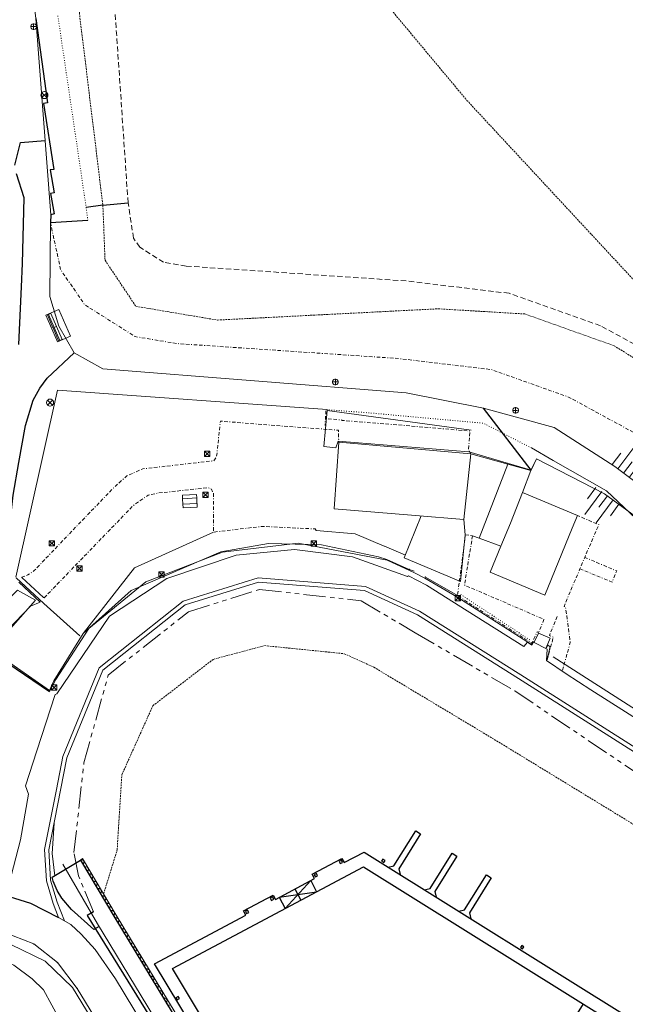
# Model space of a CAD drawing. Header units: metres. Extents: x 63969 to 66809, y 402115 to 403661.
# Tile 19 of 26: x 66128 to 66214, y 402662 to 402801. Entities that reach past the tile are written whole.
import ezdxf

# ---------------------------------------------------------------- set-up
doc = ezdxf.new("R2010")
doc.units = ezdxf.units.M
for name, pattern in [('BORDER', [1.75, 0.5, -0.25, 0.5, -0.25, 0, -0.25]), ('DOT', [0.25, 0, -0.25]), ('HIDDEN', [0.375, 0.25, -0.125]), ('PHANTOM2', [1.25, 0.625, -0.125, 0.125, -0.125, 0.125, -0.125])]:
    doc.linetypes.add(name, pattern=pattern)
doc.layers.get('0').update_dxf_attribs({"linetype": 'CONTINUOUS'})
for name, color, linetype, lineweight in [('BS-AFVALBAK', 253, 'CONTINUOUS', 0), ('BS-BEBOUWING', 253, 'CONTINUOUS', 0), ('BS-BETONBAND', 253, 'BORDER', 0), ('BS-DAMWAND', 253, 'CONTINUOUS', 0), ('BS-FUNDATIE', 253, 'CONTINUOUS', 0), ('BS-HEK', 253, 'RASTER', 0), ('BS-KANT-KREUKELBERM', 35, 'PHANTOM2', 0), ('BS-KANT-VERHARDING', 253, 'CONTINUOUS', 0), ('BS-KRUINLIJN', 253, 'CONTINUOUS', 0), ('BS-LANTAARNPAAL-LICHTMAST', 253, 'CONTINUOUS', 0), ('BS-LANTAARNPAAL-WK', 253, 'CONTINUOUS', 0), ('BS-OVERIGE-LIJNEN', 253, 'CONTINUOUS', 0), ('BS-PERKOENRIJ', 203, 'DOT', 5), ('BS-RASTER', 253, 'RASTER', 0), ('BS-SYMBOOL-TALUD', 253, 'CONTINUOUS', 0), ('BS-TEENLIJN', 253, 'CONTINUOUS', 0), ('BS-TEENSCHOT-GECONSTRUEERD', 11, 'HIDDEN', 13), ('BS-TEENSCHOT-INGEMETEN', 11, 'HIDDEN', 13), ('BS-TRAP-CONTOUR', 253, 'CONTINUOUS', 0), ('BS-TUSSENBERM', 253, 'CONTINUOUS', 0), ('BS-VERKEERSBORD', 253, 'CONTINUOUS', 0), ('BS-ZANDLIJN', 2, 'HIDDEN', 20), ('BS-ZITBANK', 253, 'CONTINUOUS', 0)]:
    doc.layers.add(name, color=color, linetype=linetype, lineweight=lineweight)
for name, color, linetype in [('BS-KANT-HALF-VERHARD', 253, 'CONTINUOUS'), ('BS-MEERPAAL', 253, 'CONTINUOUS'), ('BS-OVERIG-KPN', 253, 'CONTINUOUS'), ('BS-SCHEIDINGSL-TALUDBEKL-NTZ', 253, 'CONTINUOUS'), ('BS-SCHEIDINGSLIJN-TALUDBEKLEDING', 253, 'CONTINUOUS'), ('BS-STEIGER (CONTOUR)', 253, 'CONTINUOUS'), ('BS-VLAKAFSLUITING', 253, 'CONTINUOUS')]:
    doc.layers.add(name, color=color, linetype=linetype)
doc.linetypes.add('RASTER', pattern='A,3,-2,[200,RASTER,S=0.75,R=0,X=0,Y=0],-2,3', length=10)

# ---------------------------------------------------------------- blocks, each defined once
blk = doc.blocks.new('S04')
at = {"color": 0}
for p, q in [((-1, 0), (-1, 4.01)), ((1, 0), (1, 4.01)), ((-2.01, 0), (-2.01, 2.01)), ((0, 0), (0, 2.01)), ((2.01, 0), (2.01, 2.01))]:
    blk.add_line(p, q, dxfattribs=at)
blk = doc.blocks.new('116', base_point=(63367.988281, 393509.3125))
at = {"layer": 'BS-AFVALBAK'}
blk.add_lwpolyline([(63368.308281, 393509.2725), (63368.308281, 393509.3525), (63368.268281, 393509.4725), (63368.148281, 393509.5925), (63368.028281, 393509.6325), (63367.948281, 393509.6325), (63367.828281, 393509.5925), (63367.708281, 393509.4725), (63367.668281, 393509.3525), (63367.668281, 393509.2725), (63367.708281, 393509.1525), (63367.828281, 393509.0325), (63367.948281, 393508.9925), (63368.028281, 393508.9925), (63368.148281, 393509.0325), (63368.268281, 393509.1525)], close=True, dxfattribs=at)
for points in [[(63367.748281, 393509.3125), (63368.228281, 393509.3125)], [(63367.988281, 393509.5525), (63367.988281, 393509.0725)]]:
    blk.add_lwpolyline(points, dxfattribs=at)
blk = doc.blocks.new('17', base_point=(19504, 379108.256))
at = {"layer": 'BS-VERKEERSBORD'}
blk.add_polyline3d([(19503.84375, 379107.78725, 0), (19503.71875, 379107.84975, 0), (19503.59375, 379107.97475, 0), (19503.53125, 379108.09975, 0), (19503.5, 379108.22475, 0), (19503.5, 379108.28725, 0), (19503.53125, 379108.41225, 0), (19503.59375, 379108.53725, 0), (19503.71875, 379108.66225, 0), (19503.84375, 379108.72475, 0), (19503.96875, 379108.756, 0), (19504.03125, 379108.756, 0), (19504.15625, 379108.72475, 0), (19504.28125, 379108.66225, 0), (19504.40625, 379108.53725, 0), (19504.46875, 379108.41225, 0), (19504.5, 379108.28725, 0), (19504.5, 379108.22475, 0), (19504.46875, 379108.09975, 0), (19504.40625, 379107.97475, 0), (19504.28125, 379107.84975, 0), (19504.15625, 379107.78725, 0), (19504.03125, 379107.756, 0), (19503.96875, 379107.756, 0)], close=True, dxfattribs=at)
for points in [[(19504.34375, 379108.59975, 0), (19503.65625, 379107.91225, 0)], [(19503.65625, 379108.59975, 0), (19504.34375, 379107.91225, 0)]]:
    blk.add_polyline3d(points, dxfattribs=at)
blk = doc.blocks.new('9', base_point=(65176.576, 407433.069637))
at = {"layer": 'BS-LANTAARNPAAL-WK'}
blk.add_lwpolyline([(65176.326, 407432.819637), (65176.826, 407432.819637), (65176.826, 407433.319637), (65176.326, 407433.319637)], close=True, dxfattribs=at)
for points in [[(65176.326, 407432.819637), (65176.826, 407433.319637)], [(65176.826, 407432.819637), (65176.326, 407433.319637)]]:
    blk.add_lwpolyline(points, dxfattribs=at)
blk = doc.blocks.new('Bankje')
at = {"layer": 'BS-ZITBANK'}
blk.add_line((-0.88, 0.87), (1, 0.19), dxfattribs=at)
blk.add_lwpolyline([(-1.02, 0.5), (-0.82, 1.02), (1.05, 0.33), (0.86, -0.19)], close=True, dxfattribs=at)
blk = doc.blocks.new('Meerpaal')
at = {"layer": 'BS-MEERPAAL'}
blk.add_lwpolyline([(0, 0), (0.35, 0), (0.35, 0.35), (0, 0.35)], close=True, dxfattribs=at)
blk = doc.blocks.new('Gebouwen')
at = {"layer": 'BS-BEBOUWING', "flags": 128}
for points in [[(66196.95, 402737.81), (66192.91, 402727.36), (66196, 402726.21), (66197.36, 402729.46), (66199.04, 402733.81), (66200.24, 402736.89), (66196.95, 402737.81), (66191.74, 402739.25), (66173.1, 402740.93), (66172.44, 402731.5), (66183.96, 402730.56), (66190.78, 402730)], [(66190.97, 402727.84), (66190.78, 402730), (66191.74, 402739.25)], [(66196, 402726.21), (66194.47, 402722.57), (66202.21, 402719.32), (66206.07, 402728.75), (66206.8, 402730.54), (66199.04, 402733.81)], [(66190.97, 402727.84), (66190.29, 402721.25), (66182.35, 402724.57), (66184.74, 402730.49)]]:
    blk.add_lwpolyline(points, dxfattribs=at)
blk = doc.blocks.new('Larssengesp')
at = {"layer": 'BS-DAMWAND'}
for p, q in [((-0.6, 0.01), (-0.61, 0.01)), ((-0.61, -0.01), (-0.6, 0)), ((-0.58, 0.02), (-0.58, 0)), ((-0.58, -0.01), (-0.57, 0.02)), ((-0.45, 0.15), (-0.57, 0.03)), ((-0.57, 0.03), (-0.44, 0.14)), ((-0.18, 0.16), (-0.42, 0.16)), ((-0.42, 0.15), (-0.18, 0.15)), ((-0.16, 0.14), (-0.03, 0.03)), ((-0.03, 0.03), (-0.15, 0.15)), ((-0.03, 0.02), (-0.02, -0.01)), ((-0.02, 0), (-0.02, 0.02)), ((0.01, 0.01), (0, 0.01)), ((0, 0), (0.01, -0.01)), ((-0.62, 0), (-0.62, -0.01)), ((-0.59, -0.01), (-0.61, -0.01)), ((-0.61, -0.02), (-0.59, -0.02)), ((0.01, -0.01), (-0.01, -0.01)), ((-0.01, -0.02), (0.01, -0.02)), ((0.02, -0.01), (0.02, 0))]:
    blk.add_line(p, q, dxfattribs=at)
for points in [[(-1.24, 0), (-1.16, 0)], [(-1.2, 0.04), (-1.2, -0.04)], [(-0.56, 0), (-0.64, 0)], [(-0.64, 0), (-0.56, 0)], [(-0.6, 0.04), (-0.6, -0.04)], [(-0.6, -0.04), (-0.6, 0.04)], [(0.04, 0), (-0.04, 0)], [(0, -0.04), (0, 0.04)]]:
    blk.add_lwpolyline(points, dxfattribs=at)
blk.add_lwpolyline([(-0.59, -0.01), (-0.6, -0.01, -0.685109), (-0.6, 0), (-0.59, 0.01, 0.67911), (-0.59, 0.01), (-0.61, 0.01, 0.384342), (-0.62, 0), (-0.62, -0.02, -0.179283), (-0.63, -0.03), (-0.75, -0.15, -0.187597), (-0.78, -0.15), (-1.02, -0.15, -0.187597), (-1.05, -0.15), (-1.17, -0.03, -0.179283), (-1.18, -0.02), (-1.18, 0, 0.384342), (-1.19, 0.01), (-1.21, 0.01, 0.67911), (-1.21, 0.01), (-1.2, 0, -0.685109), (-1.2, -0.01), (-1.21, -0.01, -0.414219), (-1.22, 0), (-1.22, 0.01, -0.400407), (-1.21, 0.02), (-1.19, 0.02, -0.393259), (-1.18, 0.01), (-1.17, -0.02, 0.179283), (-1.17, -0.03), (-1.04, -0.14, 0.187597), (-1.02, -0.15), (-0.78, -0.15, 0.187597), (-0.76, -0.14), (-0.63, -0.03, 0.179283), (-0.63, -0.02), (-0.62, 0.01, -0.393259), (-0.61, 0.02), (-0.59, 0.02, -0.400407), (-0.58, 0.01), (-0.58, 0, -0.414219)], format="xyb", close=True, dxfattribs=at)
for centre, radius, start, end in [((-0.61, 0), 0.01, 89.9989, 180), ((-0.6, 0.01), 0.0025, 312.3386, 90.0002), ((-0.56, 0.01), 0.025, 132.5, 173.1567), ((-0.56, 0.01), 0.015, 132.5, 173.1567), ((-0.42, 0.12), 0.036, 90, 132.5), ((-0.42, 0.12), 0.03, 90, 132.5), ((-0.18, 0.12), 0.036, 47.5, 90), ((-0.18, 0.12), 0.03, 47.5, 90), ((-0.04, 0.01), 0.025, 6.8433, 47.5), ((-0.04, 0.01), 0.015, 6.8433, 47.5), ((0, 0.01), 0.0025, 89.9998, 227.6614), ((0.01, 0), 0.01, 0, 90.0011), ((-0.61, -0.01), 0.01, 180, 267.286), ((-0.61, -0.01), 0.0025, 132.3379, 269.0612), ((-0.59, 0), 0.008, 269.0612, 353.1567), ((-0.59, -0.01), 0.01, 267.286, 353.1567), ((-0.01, 0), 0.008, 186.8433, 270.9388), ((-0.01, -0.01), 0.01, 186.8433, 272.714), ((0.01, -0.01), 0.0025, 270.9388, 47.6621), ((0.01, -0.01), 0.01, 272.714, 0)]:
    blk.add_arc(centre, radius, start, end, dxfattribs=at)
blk = doc.blocks.new('DW')
at = {"layer": 'BS-DAMWAND', "xscale": -1, "rotation": 180}
for p in [(1.2, 0), (2.4, 0), (3.6, 0), (4.8, 0), (6, 0), (7.2, 0), (8.4, 0), (9.6, 0), (10.8, 0), (12, 0), (13.2, 0), (14.4, 0), (15.6, 0), (16.8, 0), (18, 0), (19.2, 0), (20.4, 0), (21.6, 0), (22.8, 0), (24, 0)]:
    blk.add_blockref('Larssengesp', p, dxfattribs=at)

msp = doc.modelspace()

# ---------------------------------------------------------------- linework, layer by layer
at = {"layer": 'BS-BEBOUWING', "flags": 128}
for points in [[(66196.95, 402737.81), (66192.91, 402727.36), (66196, 402726.21), (66197.36, 402729.46), (66199.04, 402733.81), (66200.24, 402736.89), (66196.95, 402737.81), (66191.74, 402739.25), (66173.1, 402740.93), (66172.44, 402731.5), (66183.96, 402730.56), (66190.78, 402730)], [(66190.97, 402727.84), (66190.78, 402730), (66191.74, 402739.25)], [(66196, 402726.21), (66194.47, 402722.57), (66202.21, 402719.32), (66206.07, 402728.75), (66206.8, 402730.54), (66199.04, 402733.81)], [(66169.78, 402728.66), (66169.91, 402728.44), (66175.4, 402727.95), (66179.51, 402726.24), (66179.54, 402726.22), (66182.51, 402724.98)], [(66191.99, 402727.71), (66192.91, 402727.36)], [(66125.16, 402710.72), (66125.21, 402710.74), (66132.27, 402705.84), (66132.9, 402707.23), (66137.01, 402713.89), (66143.8, 402719.95), (66156.44, 402725.44), (66163.2, 402726.61), (66170.66, 402726.41), (66178.7, 402724.73), (66179.88, 402724.37), (66179.91, 402724.36), (66183.05, 402722.95), (66183.74, 402722.68)], [(66189.86, 402719.28), (66185.36, 402721.86)]]:
    msp.add_lwpolyline(points, dxfattribs=at)
at = {"layer": 'BS-BEBOUWING'}
for p in [(66183.05, 402722.95), (66185.33, 402721.86)]:
    msp.add_point(p, dxfattribs=at)
at = {"layer": 'BS-BETONBAND', "flags": 128}
for points in [[(66132.39, 402771.92), (66133.84, 402765.26), (66137.22, 402760.32), (66144.38, 402755.8), (66150.3, 402754.82), (66181.58, 402752.71), (66194.64, 402751.15), (66205.56, 402747.27), (66215.55, 402741.84), (66219.85, 402738.2), (66259.92, 402700.41), (66290.17, 402671.94), (66308.98, 402654.18), (66314.75, 402648.89), (66351.68, 402613.86), (66387.7, 402579.52), (66412.21, 402556.35), (66450.18, 402520.3)], [(66171.29, 402745.34), (66171.17, 402743.27)], [(66128.37, 402721.81), (66128.36, 402721.86), (66129.23, 402722.16), (66130.12, 402722.8), (66134.42, 402727.3), (66141.2, 402734.35), (66143.19, 402736.15), (66145.42, 402737.14), (66155.48, 402738.29), (66155.86, 402738.89), (66156.39, 402743.88), (66165.1, 402743.18), (66173.05, 402742.6), (66173.1, 402740.93)], [(66191.74, 402739.25), (66191.42, 402739.94), (66191.64, 402742.48), (66182.6, 402743.25), (66173.57, 402743.97), (66173.53, 402744.03), (66171.22, 402744.23)], [(66131.52, 402718.94), (66137.04, 402724.67), (66144.08, 402731.95), (66146.18, 402733.41), (66147.66, 402733.73), (66154.61, 402734.48), (66155.14, 402734.27), (66155.4, 402733.68), (66155.43, 402728.21), (66162.27, 402729.02), (66169.78, 402728.66)], [(66204.69, 402708.72), (66205.78, 402712.64), (66205.5, 402714.75), (66205.12, 402717.65), (66204.91, 402717.73), (66205.07, 402718.12), (66207.14, 402723.02), (66207.82, 402724.64), (66209.48, 402728.47), (66209.82, 402729.27), (66206.8, 402730.54)], [(66207.14, 402723.02), (66211.68, 402721.16), (66212.35, 402722.74), (66207.82, 402724.64)], [(66202.52, 402710.19), (66203.4, 402713.39), (66202.85, 402713.63), (66203.99, 402716.37)]]:
    msp.add_lwpolyline(points, dxfattribs=at)
msp.add_lwpolyline([(66191.99, 402727.71), (66190.85, 402720.74), (66202.07, 402715.9), (66201.3, 402714.04), (66201.09, 402714.13), (66200.45, 402712.71), (66200.36, 402712.53), (66189.89, 402719.22), (66189.86, 402719.28), (66189.94, 402719.88), (66190.69, 402725.45), (66190.97, 402727.84)], close=True, dxfattribs=at)
at = {"layer": 'BS-DAMWAND', "flags": 128}
for points in [[(66136.64, 402681.92), (66136.93, 402682.14), (66141.7, 402674.17), (66150.94, 402658.86), (66160.29, 402643.26), (66169.55, 402627.86), (66178.84, 402612.45), (66188.03, 402597.09), (66186.36, 402595.86)], [(66136.64, 402681.92), (66136.93, 402682.14), (66141.7, 402674.17), (66150.94, 402658.86), (66160.29, 402643.26), (66169.55, 402627.86), (66178.84, 402612.45), (66188.03, 402597.09), (66185.05, 402594.9), (66191.12, 402584.85), (66200.37, 402569.7), (66211.13, 402552.02), (66220.39, 402536.85), (66227.76, 402524.75), (66235.94, 402511.34), (66241.29, 402502.64), (66244.13, 402497.92), (66249.85, 402488.53), (66264.29, 402464.88)]]:
    msp.add_lwpolyline(points, dxfattribs=at)
at = {"layer": 'BS-HEK', "flags": 128}
for points in [[(66127.54, 402721.76), (66131.46, 402718.14)], [(66183.91, 402598.17), (66171.56, 402618.83), (66157.76, 402641.81), (66147.9, 402658.33), (66139.03, 402672.91), (66134.15, 402681.35)], [(66183.91, 402598.17), (66171.56, 402618.83), (66157.76, 402641.81), (66147.9, 402658.33), (66139.03, 402672.91), (66134.15, 402681.35)]]:
    msp.add_lwpolyline(points, dxfattribs=at)
at = {"layer": 'BS-KANT-HALF-VERHARD', "flags": 128}
msp.add_lwpolyline([(66111.82, 402682.34), (66111.81, 402682.73), (66113.76, 402686.59), (66115.63, 402690.72), (66118.39, 402695.49), (66119.26, 402697.58), (66121.12, 402700.96), (66122.51, 402704.53), (66123.54, 402708.2), (66124.52, 402709.97), (66125.18, 402710.52), (66132.25, 402705.71)], dxfattribs=at)
at = {"layer": 'BS-KANT-KREUKELBERM', "ltscale": 5}
msp.add_lwpolyline([(66138.46, 402674.64), (66136.38, 402679.72), (66135.72, 402682.99), (66137.12, 402695.66), (66140.56, 402708.04), (66151.88, 402716.97), (66161.93, 402720.11), (66176.25, 402718.52), (66183.89, 402714.01), (66197.94, 402705.79), (66246.23, 402673.37), (66251.99, 402670.95), (66254.68, 402666.5), (66257.74, 402664.59), (66270.93, 402655.68), (66273.75, 402655.66), (66277.53, 402655.62), (66283.1, 402644.14), (66317.14, 402613.18)], dxfattribs=at)
at = {"layer": 'BS-KANT-VERHARDING'}
for p, q in [((66151.12, 402718.49), (66161.71, 402721.77)), ((66161.71, 402721.77), (66176.88, 402720.54)), ((66176.88, 402720.54), (66184.52, 402717.07)), ((66139.28, 402709.08), (66151.12, 402718.49)), ((66184.52, 402717.07), (66198.81, 402708.07)), ((66134.13, 402696.53), (66139.28, 402709.08)), ((66198.81, 402708.07), (66254.67, 402672.57)), ((66133.24, 402691.9), (66134.13, 402696.53)), ((66131.58, 402683.4), (66133.24, 402691.9)), ((66131.84, 402678.98), (66131.58, 402683.4)), ((66132.79, 402675.8), (66131.84, 402678.98)), ((66124.43, 402677.43), (66129.58, 402675.82)), ((66129.58, 402675.82), (66133.55, 402673.83)), ((66133.55, 402673.83), (66132.79, 402675.8))]:
    msp.add_line(p, q, dxfattribs=at)
msp.add_lwpolyline([(66133.38, 402755.08), (66131.76, 402758.83), (66133.59, 402759.62), (66135.22, 402755.87)], close=True, dxfattribs=at)
at = {"layer": 'BS-KANT-VERHARDING', "flags": 128}
for points in [[(66260.23, 402673.25), (66208.69, 402705.94), (66205.23, 402708.19), (66202.44, 402710.08), (66202.54, 402711.71), (66200.59, 402712.67), (66200.34, 402712.28), (66199.77, 402712.66), (66199.23, 402712.07), (66191.21, 402717.1), (66185.47, 402720.73), (66182.93, 402722.03), (66182.79, 402721.95), (66175.03, 402724.71), (66166.84, 402725.77), (66158.62, 402724.97), (66148.83, 402721.66), (66140.76, 402716.33), (66133.29, 402705.41), (66133.08, 402705.28), (66130.47, 402697.36), (66128.86, 402692.41), (66129.3, 402691.25), (66128.17, 402684.78), (66126.85, 402679.68)], [(66126.4, 402714.42), (66129.6, 402717.78), (66130.96, 402718.32), (66127.95, 402721.17)], [(66131.52, 402718.94), (66131.42, 402718.98), (66128.37, 402721.81)], [(66184.37, 402597.33), (66184.87, 402595.18), (66184.28, 402594.83), (66183.84, 402594.9), (66170.34, 402617.38), (66157.85, 402638.06), (66150.77, 402649.95), (66144.19, 402660.9), (66141.58, 402665.16), (66138.73, 402669.3), (66136.76, 402671.46), (66136.74, 402671.46), (66135.28, 402672.81), (66133.55, 402673.83)], [(66152.34, 402637.26), (66136.18, 402663.8), (66133.39, 402667.45), (66130.05, 402670.09), (66125.68, 402671.8), (66121.33, 402672.49), (66117.32, 402672.18), (66116.93, 402672.16), (66115.04, 402671.6), (66111.65, 402669.93), (66109.37, 402668.28), (66106.41, 402665.13), (66102.35, 402657.83)]]:
    msp.add_lwpolyline(points, dxfattribs=at)
at = {"layer": 'BS-KANT-VERHARDING'}
for points in [[(66134.39, 402673.34), (66133.36, 402675.99), (66132.43, 402679.09), (66132.18, 402683.36), (66133.83, 402691.79), (66134.71, 402696.36), (66139.78, 402708.71), (66151.4, 402717.95), (66161.78, 402721.16), (66176.73, 402719.95), (66184.23, 402716.54), (66198.48, 402707.56), (66254.72, 402671.83)], [(66097.81, 402659.63), (66100.52, 402665.01), (66103.04, 402669), (66105.27, 402671.39), (66107.68, 402673.36), (66111.14, 402675.47), (66110.56, 402675.99), (66109.94, 402676.86), (66109.87, 402677.9), (66116.39, 402692.06), (66118.57, 402695.32), (66121.78, 402702.52), (66123.51, 402708.44), (66126.07, 402713.83), (66130.27, 402718.59), (66127.76, 402720.02), (66125.35, 402717.59), (66124.37, 402717.81), (66119.77, 402706.78), (66115.55, 402696.61), (66107.43, 402679.15), (66103.04, 402669)]]:
    msp.add_lwpolyline(points, dxfattribs=at)
for p in [(66130.05, 402670.09), (66133.39, 402667.45), (66136.18, 402663.8)]:
    msp.add_point(p, dxfattribs=at)
at = {"layer": 'BS-KRUINLIJN', "flags": 128}
for points in [[(66132.39, 402771.92), (66132.29, 402761.45), (66133.59, 402757.28), (66135.77, 402753.53), (66139.8, 402751.26), (66182.64, 402747.89), (66193.52, 402745.71), (66203.52, 402742.96), (66212.07, 402737.45), (66217.38, 402733.48), (66255.19, 402696.22), (66286.94, 402668.2)], [(66284.65, 402665.74), (66255.4, 402692.7), (66216.94, 402729), (66210.64, 402733.63), (66201.04, 402738.57), (66200.24, 402736.89)], [(66112.26, 402668.47), (66116.66, 402669.19), (66121.04, 402668.9), (66124.62, 402668.14), (66127.21, 402667.07), (66129.8, 402665.16), (66131.42, 402663.62), (66136.12, 402654.97), (66140.99, 402646.69), (66144.03, 402640.76), (66145.98, 402635.3), (66149.74, 402628.3), (66155.55, 402618.41), (66159.9, 402611.19), (66162.76, 402606.47), (66164.24, 402603.66), (66164.44, 402601.77), (66163.91, 402600.32), (66162.82, 402599.28), (66155.87, 402594.6), (66147.4, 402589.14)]]:
    msp.add_lwpolyline(points, dxfattribs=at)
at = {"layer": 'BS-KRUINLIJN'}
for points in [[(66132.39, 402771.92, 0), (66132.29, 402761.45, 0), (66133.59, 402757.28, 0), (66135.77, 402753.53, 0), (66139.8, 402751.26, 0), (66182.64, 402747.89, 0), (66193.52, 402745.71, 0), (66203.52, 402742.96, 0), (66212.07, 402737.45, 0), (66217.38, 402733.48, 0), (66255.19, 402696.22, 0), (66286.94, 402668.2, 0)], [(66284.65, 402665.74, 0), (66255.4, 402692.7, 0), (66216.94, 402729, 0), (66210.64, 402733.63, 0), (66201.04, 402738.57, 0), (66200.27, 402736.95, 0)]]:
    msp.add_polyline3d(points, dxfattribs=at)
at = {"layer": 'BS-OVERIG-KPN'}
msp.add_line((66128.15, 402783.22), (66131.66, 402783.48), dxfattribs=at)
for points in [[(66127.35, 402780.02), (66128.15, 402783.22)], [(66127.96, 402754.69), (66128.31, 402762.82), (66128.46, 402766.13), (66128.68, 402775.4), (66127.61, 402778.78)], [(66125.35, 402717.59), (66125.35, 402719.84), (66125.88, 402723.75), (66126.46, 402727.55), (66127.15, 402733.41), (66127.94, 402738.06), (66128.89, 402743.28), (66129.98, 402746.85), (66130.89, 402748.55), (66131.93, 402749.95), (66135.77, 402753.53)]]:
    msp.add_lwpolyline(points, dxfattribs=at)
at = {"layer": 'BS-OVERIGE-LIJNEN'}
for points in [[(66191.48, 402739.55, 0), (66173.03, 402741.07, 0), (66172.7, 402740.11, 0)], [(66200.27, 402736.95, 0), (66191.48, 402739.55, 0)]]:
    msp.add_polyline3d(points, dxfattribs=at)
at = {"layer": 'BS-PERKOENRIJ'}
msp.add_lwpolyline([(66133.45, 402801.07), (66137.44, 402774.03), (66137.69, 402772.25)], dxfattribs=at)
at = {"layer": 'BS-PERKOENRIJ', "flags": 128}
for points in [[(66200.29, 402740.1), (66198.24, 402741.15), (66193.49, 402743.59), (66177.4, 402745.04), (66171.68, 402745.47)], [(66190.32, 402719.4), (66200.1, 402712.98)]]:
    msp.add_lwpolyline(points, dxfattribs=at)
at = {"layer": 'BS-RASTER', "flags": 128}
for points in [[(66171.45, 402745.37), (66171.45, 402745.54), (66133.38, 402748.23), (66127.49, 402721.84)], [(66191.8, 402742.61), (66171.45, 402745.37), (66170.99, 402740.29), (66172.7, 402740.11)], [(66232.12, 402713.73), (66222.24, 402723.29), (66217.48, 402727.82), (66210.92, 402734.05), (66203.38, 402738.34), (66200.29, 402740.1)], [(66131.46, 402718.14), (66136.55, 402713.57)], [(66303.35, 402687.59), (66296.57, 402679.26), (66290.17, 402671.94), (66286.94, 402668.2), (66284.65, 402665.74), (66280.44, 402661.61), (66259.19, 402674.9), (66203.37, 402710.6)], [(66303.35, 402687.59), (66296.57, 402679.26), (66290.17, 402671.94), (66286.94, 402668.2), (66284.65, 402665.74), (66280.44, 402661.61), (66259.19, 402674.9), (66203.37, 402710.6)]]:
    msp.add_lwpolyline(points, dxfattribs=at)
at = {"layer": 'BS-SCHEIDINGSL-TALUDBEKL-NTZ'}
msp.add_polyline3d([(66139.8, 402774.35, 0), (66143.36, 402774.7, 0)], dxfattribs=at)
at = {"layer": 'BS-SCHEIDINGSLIJN-TALUDBEKLEDING'}
for points in [[(66130.36, 402800.71), (66131.99, 402788.78), (66131.42, 402788.7), (66132.88, 402779.4), (66132.37, 402779.35), (66132.93, 402776.1), (66132.4, 402776), (66132.92, 402773.15), (66132.45, 402772.99), (66132.39, 402771.92), (66137.69, 402772.25)], [(66139.8, 402774.35), (66137.44, 402774.03)], [(66138.46, 402674.64), (66137.6, 402674.11), (66146.98, 402658.9), (66161.36, 402635.14), (66184.25, 402597.81), (66184.57, 402595.4), (66183.6, 402594.02)]]:
    msp.add_lwpolyline(points, dxfattribs=at)
at = {"layer": 'BS-SCHEIDINGSLIJN-TALUDBEKLEDING', "flags": 128}
msp.add_lwpolyline([(66139.28, 402672.55), (66138.52, 402672.12), (66135.38, 402674.95), (66134, 402676.54), (66133.36, 402677.64), (66132.77, 402678.95), (66132.64, 402679.49), (66136.62, 402681.91), (66141.37, 402673.99), (66150.66, 402658.61), (66159.98, 402643), (66169.55, 402627.86), (66169.23, 402627.63), (66178.54, 402612.14), (66186.31, 402599.24)], dxfattribs=at)
at = {"layer": 'BS-STEIGER (CONTOUR)'}
for p, q in [((66173.87, 402681.56), (66176.67, 402683.04)), ((66176.67, 402683.04), (66263.32, 402629.05)), ((66149.62, 402666.61), (66176.6, 402680.97)), ((66176.6, 402680.97), (66263.4, 402626.88)), ((66164.15, 402676.38), (66169.7, 402679.33)), ((66165.56, 402675.09), (66169.14, 402679.04)), ((66166.92, 402677.86), (66167.77, 402676.27)), ((66169.14, 402679.04), (66169.98, 402677.45)), ((66164.71, 402676.68), (66169.98, 402677.45)), ((66164.71, 402676.68), (66165.56, 402675.09)), ((66147.1, 402667.3), (66159.98, 402674.16)), ((66190.55, 402674.39), (66190.55, 402674.39)), ((66189.8, 402596.66), (66147.1, 402667.3)), ((66189.35, 402600.89), (66149.62, 402666.61))]:
    msp.add_line(p, q, dxfattribs=at)
for points in [[(66180.06, 402680.93), (66180.89, 402681.12), (66183.97, 402686.07), (66184.65, 402685.65), (66181.57, 402680.7), (66181.76, 402679.87)], [(66169.7, 402679.33), (66169.37, 402679.94), (66173.55, 402682.16), (66173.87, 402681.56)], [(66185.18, 402677.74), (66186, 402677.93), (66189.09, 402682.89), (66189.77, 402682.46), (66186.68, 402677.51), (66186.87, 402676.68)], [(66190.04, 402674.71), (66190.87, 402674.9), (66193.95, 402679.85), (66194.63, 402679.43), (66191.55, 402674.48), (66191.74, 402673.65)], [(66159.98, 402674.16), (66159.65, 402674.77), (66163.83, 402676.99), (66164.15, 402676.38)], [(66207.62, 402661.63), (66193.55, 402639.05), (66195.08, 402638.1)]]:
    msp.add_lwpolyline(points, dxfattribs=at)
at = {"layer": 'BS-TEENLIJN', "flags": 128}
msp.add_lwpolyline([(66163.24, 402557.82), (66160.09, 402563.86), (66149.69, 402581.28), (66148.91, 402584.42), (66149.09, 402585.95), (66149.87, 402586.93), (66156.08, 402590.2), (66167.68, 402598.33), (66170.07, 402603.81), (66163.79, 402614.43), (66153.7, 402631.44), (66149.49, 402639.58), (66141.31, 402654.42), (66135.51, 402663.92), (66131.65, 402667.65), (66126.79, 402670.03), (66121.65, 402670.79), (66117.6, 402670.49), (66115.05, 402669.59), (66112.26, 402668.47), (66106.41, 402665.13)], dxfattribs=at)
at = {"layer": 'BS-TEENSCHOT-GECONSTRUEERD', "ltscale": 3}
msp.add_lwpolyline([(66244.18, 402729.92), (66227.18, 402746.41), (66221.79, 402750.97), (66210.05, 402757.35), (66197.16, 402761.92), (66182.61, 402763.66), (66151.57, 402765.76), (66148.37, 402766.29), (66145.01, 402768.41), (66144.13, 402769.7), (66143.36, 402774.7), (66141.47, 402802.41), (66139.48, 402831.62), (66135.67, 402861.96), (66133.87, 402876.78), (66128.81, 402942.47), (66122.79, 402991.61), (66119.05, 403037.34)], dxfattribs=at)
at = {"layer": 'BS-TEENSCHOT-INGEMETEN', "ltscale": 3}
msp.add_lwpolyline([(66143.36, 402774.7), (66141.47, 402802.41), (66139.35, 402832.66), (66133.87, 402876.78), (66131.34, 402909.62), (66128.81, 402942.47), (66122.79, 402991.61), (66119.28, 403034.55, 0.236351), (66100.69, 403065.17), (65966.24, 403149.63)], format="xyb", dxfattribs=at)
at = {"layer": 'BS-TRAP-CONTOUR', "flags": 128}
msp.add_lwpolyline([(66200.7, 402712.69), (66201.31, 402713.95), (66202.93, 402713.26), (66202.4, 402711.9), (66202.61, 402712.28), (66202.92, 402712.05), (66202.96, 402712.08), (66202.52, 402710.19)], dxfattribs=at)
at = {"layer": 'BS-TUSSENBERM'}
for points in [[(66132.45, 402772.99), (66130.36, 402800.71), (66126.7, 402829.98), (66122.94, 402860.37)], [(66132.92, 402687.12), (66132.63, 402682.86), (66133, 402679.71)]]:
    msp.add_lwpolyline(points, dxfattribs=at)
at = {"layer": 'BS-TUSSENBERM', "flags": 128}
for points in [[(66137.01, 402713.89), (66144.27, 402723.17), (66155.43, 402728.21)], [(66132.25, 402705.71), (66133.16, 402707.4), (66137.82, 402714.6), (66145.87, 402721.18), (66156.7, 402725.37), (66167.37, 402726.64), (66179.92, 402724.23), (66183.7, 402722.5), (66185.24, 402721.73), (66189.79, 402719.1), (66200.29, 402712.37), (66200.52, 402712.76), (66200.7, 402712.69)]]:
    msp.add_lwpolyline(points, dxfattribs=at)
at = {"layer": 'BS-VLAKAFSLUITING'}
for points in [[(66200.27, 402736.95, 0), (66193.52, 402745.71, 0)], [(66124.43, 402677.43, 0), (66129.58, 402675.82, 0), (66133.55, 402673.83, 0)]]:
    msp.add_polyline3d(points, dxfattribs=at)
at = {"layer": 'BS-ZANDLIJN'}
for points in [[(66143.35, 402852.71), (66169.25, 402815.39), (66191.19, 402789.15), (66217.81, 402760.5), (66235.39, 402742.64), (66251.63, 402726.45)], [(66139.91, 402677.16), (66141.82, 402683.36), (66142.47, 402693.94), (66146.86, 402703.71), (66155.37, 402710.25), (66162.62, 402712.19), (66173.88, 402711.05), (66178.06, 402709.14), (66194.74, 402699.15), (66244.95, 402668.52), (66242.23, 402661.98), (66260.19, 402650.09), (66260.24, 402647.09), (66263.04, 402646.25), (66275.45, 402643.64), (66279.63, 402640.3), (66301.07, 402620.82), (66346.72, 402577.28), (66384.85, 402541.06), (66418.19, 402507.97), (66425.94, 402498.11)]]:
    msp.add_lwpolyline(points, dxfattribs=at)
msp.add_polyline3d([(66135.12, 402830.23, 0), (66136.48, 402801.5, 0), (66139.8, 402774.35, 0), (66140.11, 402766.58, 0), (66144.46, 402760.08, 0), (66155.98, 402758.14, 0), (66187.14, 402759.73, 0), (66199.38, 402759, 0), (66211.97, 402754.52, 0), (66223.75, 402747.25, 0), (66244.18, 402729.92, 0)], dxfattribs=at)
at = {"layer": 'BS-ZITBANK'}
for points in [[(66151.05, 402732.93), (66151.03, 402733.43), (66153.02, 402733.54), (66153.05, 402733.04)], [(66151.09, 402732.14), (66151.05, 402732.93), (66153.05, 402733.04), (66153.08, 402732.24)], [(66151.09, 402732.14), (66151.12, 402731.64), (66153.12, 402731.74), (66153.09, 402732.24)]]:
    msp.add_lwpolyline(points, close=True, dxfattribs=at)

# ---------------------------------------------------------------- block references
for p in [(66131.54, 402789.89), (66132.34, 402746.49)]:
    msp.add_blockref('17', p)
for p, rotation in [((66173.16, 402681.73), 298.0267560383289), ((66179.16, 402681.77), 328.0724804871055), ((66169.64, 402679.86), 298.0267560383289), ((66169.64, 402679.86), 298.0267560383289), ((66163.44, 402676.55), 298.0267560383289), ((66159.93, 402674.68), 298.0267560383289), ((66198.74, 402669.57), 328.0724804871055)]:
    msp.add_blockref('Meerpaal', p, dxfattribs=dict(rotation=rotation))
at = {"layer": 'BS-AFVALBAK', "xscale": 1.25000000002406, "yscale": 1.25000000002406, "zscale": 1.25000000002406, "rotation": 90}
for p in [(66130.02, 402799.56), (66172.62, 402749.4), (66198.06, 402745.4)]:
    msp.add_blockref('116', p, dxfattribs=at)
at = {"layer": 'BS-BEBOUWING'}
msp.add_blockref('Gebouwen', (0, 0), dxfattribs=at)
at = {"layer": 'BS-FUNDATIE', "rotation": 300.952048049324}
msp.add_blockref('DW', (66136.79, 402682), dxfattribs=at)
at = {"layer": 'BS-LANTAARNPAAL-LICHTMAST', "color": 4, "xscale": 1.5, "yscale": 1.5, "zscale": 1.5}
for p in [(66154.54, 402739.26), (66154.31, 402733.46), (66132.61, 402726.63), (66169.57, 402726.59), (66136.48, 402723.07), (66148.08, 402722.24), (66189.9, 402718.89), (66132.94, 402706.26)]:
    msp.add_blockref('9', p, dxfattribs=at)
at = {"layer": 'BS-MEERPAAL', "rotation": 301.014988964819}
msp.add_blockref('Meerpaal', (66150.12, 402662.5), dxfattribs=at)
at = {"layer": 'BS-SYMBOOL-TALUD'}
for p, rotation in [((66213.31, 402736.53), 323.2124693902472), ((66211.03, 402733.34), 143.7111651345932)]:
    msp.add_blockref('S04', p, dxfattribs=dict(at, rotation=rotation))
at = {"layer": 'BS-ZITBANK', "rotation": 133.4771524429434}
for p in [(66132.93, 402758.33), (66133.73, 402756.5)]:
    msp.add_blockref('Bankje', p, dxfattribs=at)

doc.saveas('drawing.dxf')
